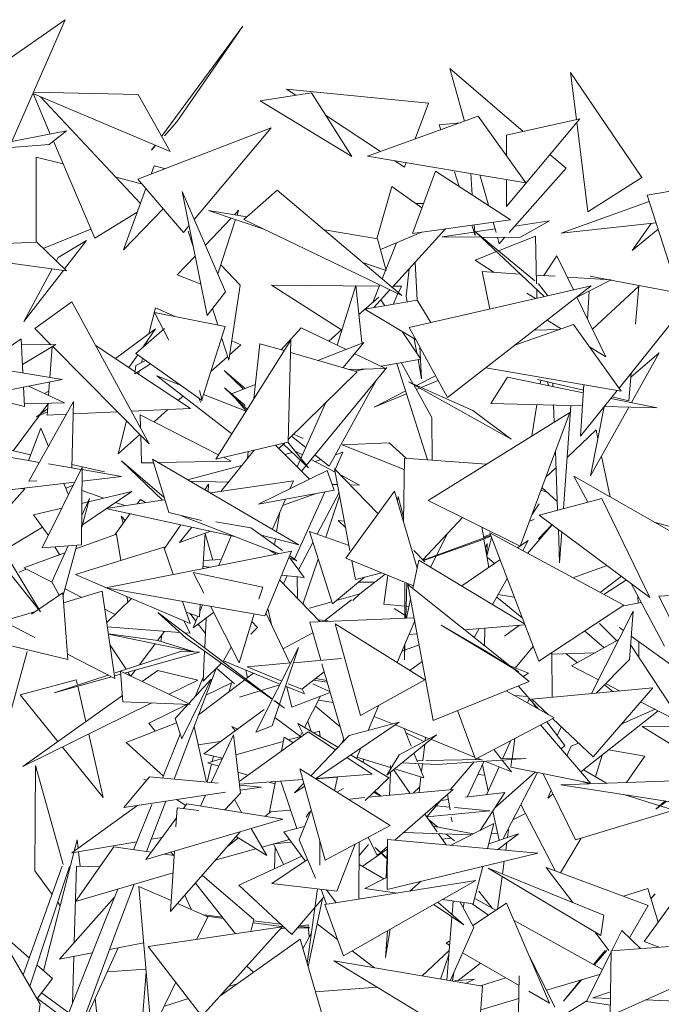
# Model space of a CAD drawing. Header units: metres. Extents: x -14.5 to 13.2, y -19 to 3.3.
# Tile 203 of 210: x 12.163 to 12.321, y 2.74 to 2.983. Entities that reach past the tile are written whole.
import ezdxf

# ---------------------------------------------------------------- set-up
doc = ezdxf.new("R2010")
doc.units = ezdxf.units.M
doc.layers.add('G-IMPT', color=7, linetype='Continuous', lineweight=5)
doc.layers.add('L-PLNT', color=7, linetype='Continuous', lineweight=5, true_color=0x005900)

# ---------------------------------------------------------------- blocks, each defined once
blk = doc.blocks.new('ÁRVORES ORNAMENTAIS - Pequeno e Médio Porte - Ipê-roxo-2870950-CORTE_CALÇADA')
at = {"layer": 'G-IMPT', "color": 253, "true_color": 0xaaaaaa}
for p, q in [((8.40149, 2.96064), (8.43341, 2.98295)), ((8.42029, 2.95292), (8.43341, 2.98295)), ((8.45722, 2.9542), (8.47722, 2.98137)), ((8.46092, 2.95777), (8.47722, 2.98137)), ((8.53189, 2.95797), (8.52823, 2.97095)), ((8.54632, 2.95543), (8.52823, 2.97095)), ((8.57557, 2.9441), (8.558, 2.96997)), ((8.55944, 2.95836), (8.558, 2.96997)), ((8.45146, 2.96454), (8.42561, 2.96509)), ((8.49416, 2.96495), (8.48148, 2.96297)), ((8.49026, 2.96434), (8.48802, 2.96583)), ((8.52302, 2.96242), (8.48802, 2.96583)), ((8.5041, 2.94922), (8.49416, 2.96495)), ((8.4593, 2.95046), (8.42546, 2.96476)), ((8.42977, 2.95477), (8.42551, 2.96474)), ((8.45197, 2.93766), (8.42733, 2.96397)), ((8.4593, 2.95046), (8.45146, 2.96454)), ((8.5041, 2.94922), (8.48148, 2.96297)), ((8.51968, 2.95357), (8.52302, 2.96242)), ((8.46092, 2.95777), (8.45788, 2.95436)), ((8.51115, 2.9505), (8.49762, 2.95946)), ((8.53524, 2.95917), (8.50799, 2.94936)), ((8.53079, 2.95757), (8.52561, 2.95701)), ((8.53524, 2.95917), (8.54694, 2.94278)), ((8.54223, 2.95452), (8.56026, 2.95855)), ((8.54224, 2.93695), (8.56026, 2.95855)), ((8.56225, 2.93562), (8.55952, 2.95767)), ((8.40802, 2.95052), (8.43376, 2.95555)), ((8.42949, 2.95219), (8.43376, 2.95555)), ((8.45132, 2.94364), (8.48423, 2.9563)), ((8.46524, 2.93371), (8.48423, 2.9563)), ((8.52561, 2.95701), (8.52599, 2.95584)), ((8.44075, 2.92909), (8.43053, 2.953)), ((8.54223, 2.94937), (8.54223, 2.95452)), ((8.40802, 2.95052), (8.42949, 2.95219)), ((8.45474, 2.95084), (8.45561, 2.95202)), ((8.45574, 2.95196), (8.45474, 2.95084)), ((8.42633, 2.9281), (8.42626, 2.94909)), ((8.42626, 2.94909), (8.43292, 2.94741)), ((8.54694, 2.94278), (8.50799, 2.94936)), ((8.51704, 2.94659), (8.51454, 2.94825)), ((8.5569, 2.94635), (8.55293, 2.94976)), ((8.45462, 2.94491), (8.45534, 2.9469)), ((8.45788, 2.9463), (8.45534, 2.9469)), ((8.51704, 2.94659), (8.51748, 2.94776)), ((8.5247, 2.94564), (8.51901, 2.93029)), ((8.5247, 2.94564), (8.54324, 2.93367)), ((8.52937, 2.94543), (8.53052, 2.94188)), ((8.54289, 2.93055), (8.5569, 2.94635)), ((8.4459, 2.94414), (8.45227, 2.94253)), ((8.46258, 2.93054), (8.45132, 2.94364)), ((8.53341, 2.94506), (8.53377, 2.93978)), ((8.53774, 2.93722), (8.53564, 2.94469)), ((8.54224, 2.93695), (8.54224, 2.94357)), ((8.57557, 2.9441), (8.56225, 2.93562)), ((8.44782, 2.92626), (8.45331, 2.94133)), ((8.46842, 2.91004), (8.46224, 2.94062)), ((8.47299, 2.91588), (8.46224, 2.94062)), ((8.47745, 2.93373), (8.48571, 2.94098)), ((8.48571, 2.94098), (8.51639, 2.91501)), ((8.51024, 2.92897), (8.51396, 2.94188)), ((8.52136, 2.93663), (8.51396, 2.94188)), ((8.58548, 2.94118), (8.57692, 2.93971)), ((8.57741, 2.93818), (8.55571, 2.93032)), ((8.57692, 2.93971), (8.58303, 2.92058)), ((8.44782, 2.92626), (8.45757, 2.93637)), ((8.48244, 2.93133), (8.46878, 2.93597)), ((8.47819, 2.93438), (8.46878, 2.93597)), ((8.4762, 2.93601), (8.47514, 2.93489)), ((8.4758, 2.93478), (8.4762, 2.93601)), ((8.52175, 2.93767), (8.51986, 2.9377)), ((8.45119, 2.93552), (8.44075, 2.92909)), ((8.47436, 2.93407), (8.46799, 2.92738)), ((8.47105, 2.92034), (8.47545, 2.9337)), ((8.47745, 2.93373), (8.51639, 2.91501)), ((8.51901, 2.93029), (8.54324, 2.93367)), ((8.54426, 2.9321), (8.5528, 2.93337)), ((8.54549, 2.9293), (8.5528, 2.93337)), ((8.42803, 2.92661), (8.43979, 2.93133)), ((8.46258, 2.93054), (8.46395, 2.93217)), ((8.46503, 2.9268), (8.46376, 2.93086)), ((8.51045, 2.92894), (8.49732, 2.93115)), ((8.5272, 2.93143), (8.51404, 2.917)), ((8.53363, 2.93233), (8.53446, 2.92975)), ((8.53428, 2.93242), (8.53446, 2.92975)), ((8.5344, 2.93064), (8.53939, 2.93138)), ((8.53963, 2.93052), (8.53891, 2.93307)), ((8.5791, 2.93289), (8.55571, 2.93032)), ((8.57787, 2.93276), (8.57315, 2.9261)), ((8.5796, 2.93132), (8.57315, 2.9261)), ((8.43871, 2.92856), (8.43174, 2.92438)), ((8.43871, 2.92856), (8.4333, 2.92154)), ((8.51252, 2.92112), (8.51045, 2.92894)), ((8.51114, 2.92632), (8.52152, 2.93064)), ((8.52635, 2.92944), (8.53419, 2.9306)), ((8.53597, 2.92937), (8.52635, 2.92944)), ((8.55153, 2.91472), (8.53466, 2.93061)), ((8.54917, 2.91861), (8.53466, 2.93061)), ((8.54549, 2.9293), (8.53616, 2.92937)), ((8.54041, 2.92775), (8.53996, 2.92934)), ((8.54937, 2.92962), (8.54024, 2.926)), ((8.54041, 2.92775), (8.54181, 2.92933)), ((8.54937, 2.92962), (8.54962, 2.91789)), ((8.42648, 2.9281), (8.41503, 2.9276)), ((8.43377, 2.92109), (8.42648, 2.9281)), ((8.51507, 2.92796), (8.51246, 2.92134)), ((8.43377, 2.92109), (8.41349, 2.92386)), ((8.43127, 2.9235), (8.43174, 2.92438)), ((8.46545, 2.92471), (8.46106, 2.92009)), ((8.53976, 2.9258), (8.53445, 2.92369)), ((8.53917, 2.92069), (8.53445, 2.92369)), ((8.55465, 2.92476), (8.55142, 2.91991)), ((8.55465, 2.92476), (8.55872, 2.91635)), ((8.42328, 2.90855), (8.43024, 2.92158)), ((8.43303, 2.92119), (8.42328, 2.90855)), ((8.47654, 2.91755), (8.47177, 2.92252)), ((8.51252, 2.92112), (8.50693, 2.92302)), ((8.51239, 2.92117), (8.51157, 2.91909)), ((8.51821, 2.92157), (8.51746, 2.9148)), ((8.51969, 2.9232), (8.52022, 2.91381)), ((8.4667, 2.91789), (8.46106, 2.92009)), ((8.53621, 2.92088), (8.53808, 2.91165)), ((8.53621, 2.92088), (8.54562, 2.92028)), ((8.54957, 2.92003), (8.55417, 2.91973)), ((8.55718, 2.91954), (8.56803, 2.91884)), ((8.55959, 2.91455), (8.56803, 2.91884)), ((8.56284, 2.91976), (8.56745, 2.91888)), ((8.56793, 2.91879), (8.5882, 2.91494)), ((8.47376, 2.89908), (8.47654, 2.91755)), ((8.51087, 2.91732), (8.48431, 2.91751)), ((8.50156, 2.90651), (8.48431, 2.91751)), ((8.50507, 2.91746), (8.50045, 2.90275)), ((8.50659, 2.90344), (8.50507, 2.91746)), ((8.51098, 2.91761), (8.50927, 2.91326)), ((8.51349, 2.91641), (8.50948, 2.912)), ((8.5163, 2.91728), (8.5143, 2.91729)), ((8.5163, 2.91728), (8.51558, 2.9157)), ((8.51822, 2.90713), (8.56305, 2.91734)), ((8.52769, 2.88985), (8.56305, 2.91734)), ((8.54965, 2.91649), (8.54969, 2.9143)), ((8.55007, 2.91787), (8.55004, 2.91789)), ((8.55239, 2.91491), (8.55007, 2.91787)), ((8.56337, 2.90673), (8.57481, 2.91725)), ((8.57399, 2.90791), (8.57481, 2.91725)), ((8.46842, 2.91004), (8.47299, 2.91588)), ((8.51076, 2.91457), (8.50585, 2.91027)), ((8.51219, 2.91246), (8.51121, 2.9139)), ((8.51547, 2.91545), (8.51428, 2.91281)), ((8.51746, 2.9148), (8.51773, 2.91339)), ((8.54934, 2.91422), (8.54725, 2.91555)), ((8.55955, 2.91462), (8.56671, 2.89984)), ((8.56262, 2.91609), (8.56221, 2.90914)), ((8.5882, 2.91494), (8.56996, 2.89215)), ((8.43512, 2.9134), (8.42593, 2.90688)), ((8.43512, 2.9134), (8.45416, 2.87844)), ((8.45574, 2.91192), (8.4541, 2.90555)), ((8.46059, 2.90983), (8.45574, 2.91192)), ((8.47103, 2.90776), (8.46977, 2.91176)), ((8.52023, 2.91381), (8.5073, 2.91164)), ((8.51992, 2.90404), (8.5073, 2.91164)), ((8.52359, 2.90836), (8.52023, 2.91381)), ((8.47288, 2.90739), (8.45544, 2.91084)), ((8.45544, 2.91084), (8.45899, 2.90396)), ((8.42593, 2.90688), (8.42991, 2.90287)), ((8.44582, 2.89943), (8.45573, 2.90675)), ((8.45788, 2.90684), (8.45082, 2.9007)), ((8.45268, 2.90232), (8.45573, 2.90675)), ((8.47288, 2.90739), (8.46711, 2.8893)), ((8.4916, 2.907), (8.48668, 2.90161)), ((8.4916, 2.907), (8.50268, 2.90168)), ((8.50165, 2.90659), (8.4984, 2.90374)), ((8.52769, 2.88985), (8.51822, 2.90713)), ((8.55876, 2.90786), (8.54427, 2.90273)), ((8.54907, 2.90647), (8.55528, 2.90663)), ((8.55224, 2.90893), (8.55568, 2.90677)), ((8.55876, 2.90786), (8.57047, 2.89143)), ((8.42258, 2.90429), (8.41276, 2.8976)), ((8.42302, 2.89591), (8.42258, 2.90429)), ((8.47376, 2.89908), (8.47201, 2.90464)), ((8.52108, 2.89933), (8.5165, 2.90609)), ((8.51944, 2.90433), (8.52011, 2.90077)), ((8.42266, 2.90281), (8.43114, 2.90288)), ((8.42291, 2.89799), (8.43114, 2.90288)), ((8.42968, 2.89481), (8.43022, 2.90233)), ((8.43036, 2.90241), (8.45416, 2.87844)), ((8.44097, 2.90265), (8.45067, 2.89621)), ((8.45361, 2.90367), (8.45343, 2.90297)), ((8.47058, 2.8747), (8.48904, 2.90399)), ((8.47677, 2.90283), (8.47395, 2.90033)), ((8.47677, 2.90283), (8.47448, 2.90382)), ((8.48145, 2.90312), (8.47997, 2.88959)), ((8.48145, 2.90312), (8.48741, 2.9014)), ((8.48843, 2.87887), (8.48904, 2.90399)), ((8.49574, 2.899), (8.50708, 2.90338)), ((8.50197, 2.89721), (8.50708, 2.90338)), ((8.52086, 2.90231), (8.5213, 2.89447)), ((8.56267, 2.90237), (8.56671, 2.89984)), ((8.40118, 2.8995), (8.43267, 2.89432)), ((8.44917, 2.89721), (8.45132, 2.90035)), ((8.46717, 2.88909), (8.45082, 2.9007)), ((8.45253, 2.89949), (8.45227, 2.89846)), ((8.47349, 2.89993), (8.46932, 2.89623)), ((8.48897, 2.90095), (8.5054, 2.89622)), ((8.50482, 2.90065), (8.51241, 2.89701)), ((8.52108, 2.89933), (8.5113, 2.89754)), ((8.57285, 2.89488), (8.57985, 2.9009)), ((8.57299, 2.8886), (8.57985, 2.9009)), ((8.45444, 2.89813), (8.45059, 2.89565)), ((8.45088, 2.89771), (8.45059, 2.89565)), ((8.45088, 2.89771), (8.45324, 2.89899)), ((8.51272, 2.89725), (8.49167, 2.8717)), ((8.51241, 2.89701), (8.50349, 2.89677)), ((8.50766, 2.89688), (8.50487, 2.89637)), ((8.52276, 2.87449), (8.51521, 2.89826)), ((8.51924, 2.89315), (8.51629, 2.89846)), ((8.52041, 2.89921), (8.5213, 2.89447)), ((8.57047, 2.89143), (8.53716, 2.8972)), ((8.45106, 2.89596), (8.46436, 2.88712)), ((8.45174, 2.89639), (8.45154, 2.89564)), ((8.46186, 2.89286), (8.45599, 2.89517)), ((8.4745, 2.88092), (8.45599, 2.89517)), ((8.47265, 2.89652), (8.47741, 2.89193)), ((8.47265, 2.89652), (8.47779, 2.89207)), ((8.5054, 2.89622), (8.48844, 2.87951)), ((8.52001, 2.89282), (8.52474, 2.89523)), ((8.53833, 2.88837), (8.54242, 2.89488)), ((8.54242, 2.89488), (8.56113, 2.89104)), ((8.57233, 2.88902), (8.57293, 2.89587)), ((8.40722, 2.8893), (8.43267, 2.89432)), ((8.42345, 2.88764), (8.4232, 2.89245)), ((8.42441, 2.89269), (8.43328, 2.88854)), ((8.42935, 2.89037), (8.4296, 2.89371)), ((8.47827, 2.8869), (8.47268, 2.89222)), ((8.4778, 2.88789), (8.47268, 2.89222)), ((8.47442, 2.89077), (8.48035, 2.89306)), ((8.4985, 2.87295), (8.51021, 2.89421)), ((8.53394, 2.88665), (8.51806, 2.89368)), ((8.51806, 2.89368), (8.54338, 2.87963)), ((8.52383, 2.88492), (8.51935, 2.89296)), ((8.51999, 2.8918), (8.52082, 2.89214)), ((8.52119, 2.89229), (8.5254, 2.89403)), ((8.54984, 2.8943), (8.56116, 2.89164)), ((8.55053, 2.89321), (8.55067, 2.89411)), ((8.55257, 2.89279), (8.55236, 2.89371)), ((8.55361, 2.89341), (8.55365, 2.89257)), ((8.56125, 2.89303), (8.56048, 2.88031)), ((8.42345, 2.88764), (8.41263, 2.89036)), ((8.42836, 2.89084), (8.42943, 2.89138)), ((8.46248, 2.89017), (8.46132, 2.88914)), ((8.46637, 2.88965), (8.4669, 2.88863)), ((8.46651, 2.89155), (8.46717, 2.88909)), ((8.47802, 2.8865), (8.46754, 2.89063)), ((8.47806, 2.88657), (8.47546, 2.88957)), ((8.50959, 2.8875), (8.51737, 2.89147)), ((8.50959, 2.8875), (8.51758, 2.8908)), ((8.56951, 2.89159), (8.56048, 2.88031)), ((8.56795, 2.88963), (8.57935, 2.88729)), ((8.56823, 2.88999), (8.57233, 2.88902)), ((8.42341, 2.88833), (8.43328, 2.88854)), ((8.43547, 2.88886), (8.42452, 2.86924)), ((8.42729, 2.88576), (8.42921, 2.88833)), ((8.429, 2.88551), (8.42921, 2.88845)), ((8.43547, 2.88886), (8.43505, 2.87252)), ((8.49772, 2.88865), (8.49154, 2.87485)), ((8.53833, 2.88837), (8.56093, 2.88778)), ((8.54846, 2.88039), (8.5497, 2.88807)), ((8.55385, 2.88721), (8.55368, 2.88797)), ((8.55382, 2.88796), (8.55398, 2.88381)), ((8.55805, 2.88785), (8.55625, 2.86247)), ((8.56294, 2.87058), (8.56628, 2.88755)), ((8.56294, 2.87058), (8.57236, 2.88748)), ((8.56635, 2.88763), (8.57935, 2.88729)), ((8.42059, 2.87673), (8.42699, 2.88535)), ((8.42634, 2.88506), (8.42912, 2.8871)), ((8.42634, 2.88506), (8.42906, 2.88629)), ((8.429, 2.88551), (8.43373, 2.88573)), ((8.43539, 2.8858), (8.44635, 2.8863)), ((8.44979, 2.88646), (8.46436, 2.88712)), ((8.45195, 2.88557), (8.47125, 2.87577)), ((8.45195, 2.88557), (8.45203, 2.88235)), ((8.45876, 2.88687), (8.45535, 2.88385)), ((8.5229, 2.8645), (8.55779, 2.88618)), ((8.52387, 2.87441), (8.52383, 2.88492)), ((8.53394, 2.88665), (8.54338, 2.87963)), ((8.54561, 2.85322), (8.55779, 2.88618)), ((8.42741, 2.88233), (8.42441, 2.87434)), ((8.4293, 2.8778), (8.42741, 2.88233)), ((8.44856, 2.88408), (8.44647, 2.87598)), ((8.45186, 2.88075), (8.44647, 2.87598)), ((8.45207, 2.88055), (8.45223, 2.87373)), ((8.48926, 2.88032), (8.49274, 2.87754)), ((8.48974, 2.8808), (8.4921, 2.87972)), ((8.55715, 2.87511), (8.56429, 2.88185)), ((8.56429, 2.88185), (8.56474, 2.87971)), ((8.40771, 2.87972), (8.42493, 2.87572)), ((8.47058, 2.8747), (8.48843, 2.87887)), ((8.49363, 2.86975), (8.48527, 2.87813)), ((8.48758, 2.87867), (8.48614, 2.87725)), ((8.49339, 2.87253), (8.48726, 2.87835)), ((8.49339, 2.87253), (8.48834, 2.87885)), ((8.50167, 2.87818), (8.51333, 2.8787)), ((8.51703, 2.87215), (8.50167, 2.87818)), ((8.51754, 2.87486), (8.51333, 2.8787)), ((8.40829, 2.8771), (8.42711, 2.87388)), ((8.48001, 2.8769), (8.47177, 2.8667)), ((8.47249, 2.87515), (8.47438, 2.87418)), ((8.47854, 2.87656), (8.47835, 2.87485)), ((8.4894, 2.87633), (8.48755, 2.87584)), ((8.49193, 2.87572), (8.49033, 2.87657)), ((8.495, 2.87574), (8.4985, 2.87295)), ((8.50187, 2.87637), (8.49995, 2.87212)), ((8.50187, 2.87637), (8.50005, 2.87575)), ((8.55425, 2.87662), (8.55481, 2.86209)), ((8.56564, 2.87542), (8.56775, 2.86534)), ((8.43764, 2.87265), (8.4278, 2.85285)), ((8.42937, 2.87349), (8.43738, 2.87212)), ((8.43507, 2.87337), (8.44311, 2.87151)), ((8.43764, 2.87265), (8.43748, 2.85355)), ((8.44732, 2.87427), (8.45742, 2.86459)), ((8.44732, 2.87427), (8.45786, 2.86518)), ((8.45521, 2.87379), (8.45223, 2.87373)), ((8.45495, 2.87464), (8.45899, 2.86153)), ((8.45495, 2.87464), (8.49107, 2.85359)), ((8.47438, 2.87418), (8.45637, 2.87381)), ((8.47691, 2.87307), (8.46361, 2.8696)), ((8.49136, 2.87446), (8.49061, 2.87278)), ((8.49997, 2.87146), (8.49406, 2.8746)), ((8.4965, 2.87455), (8.49507, 2.87406)), ((8.51707, 2.8749), (8.51682, 2.85929)), ((8.53732, 2.87346), (8.51707, 2.8749)), ((8.43761, 2.86924), (8.44735, 2.87041)), ((8.43764, 2.87208), (8.44735, 2.87041)), ((8.48106, 2.86356), (8.49801, 2.87184)), ((8.49801, 2.87184), (8.49973, 2.86699)), ((8.50364, 2.85219), (8.49981, 2.87227)), ((8.49981, 2.87227), (8.51059, 2.8612)), ((8.50598, 2.86827), (8.50128, 2.87077)), ((8.55185, 2.87011), (8.55441, 2.87252)), ((8.594, 2.85036), (8.55881, 2.87044)), ((8.56222, 2.86406), (8.55881, 2.87044)), ((8.40951, 2.86587), (8.43584, 2.86903)), ((8.42643, 2.86935), (8.42452, 2.86924)), ((8.43428, 2.86589), (8.4331, 2.8687)), ((8.43361, 2.8675), (8.43548, 2.86829)), ((8.47364, 2.86901), (8.46424, 2.86923)), ((8.46879, 2.86848), (8.46785, 2.86712)), ((8.46866, 2.86665), (8.46879, 2.86848)), ((8.4897, 2.86935), (8.46922, 2.86633)), ((8.4897, 2.86935), (8.48884, 2.86736)), ((8.50055, 2.86839), (8.49922, 2.86842)), ((8.50598, 2.86827), (8.50366, 2.86832)), ((8.42351, 2.86734), (8.41488, 2.85769)), ((8.42261, 2.86744), (8.42351, 2.86734)), ((8.44289, 2.86505), (8.43759, 2.8669)), ((8.44983, 2.86672), (8.43768, 2.8585)), ((8.44983, 2.86672), (8.43921, 2.86417)), ((8.48106, 2.86356), (8.49973, 2.86699)), ((8.4953, 2.86618), (8.48704, 2.86322)), ((8.49745, 2.86657), (8.48999, 2.85006)), ((8.49555, 2.85616), (8.50093, 2.86643)), ((8.49765, 2.85541), (8.50109, 2.86556)), ((8.51463, 2.86675), (8.50262, 2.85025)), ((8.52018, 2.84779), (8.51463, 2.86675)), ((8.51533, 2.86436), (8.51548, 2.86549)), ((8.51683, 2.86035), (8.51548, 2.86549)), ((8.55071, 2.86702), (8.55211, 2.86662)), ((8.55095, 2.86769), (8.55472, 2.86422)), ((8.43943, 2.86497), (8.43751, 2.85788)), ((8.43943, 2.86497), (8.43754, 2.86079)), ((8.43905, 2.86413), (8.43757, 2.86377)), ((8.45788, 2.86466), (8.44349, 2.86254)), ((8.44812, 2.86322), (8.44584, 2.86402)), ((8.45197, 2.86474), (8.4512, 2.86367)), ((8.45197, 2.86474), (8.45321, 2.86397)), ((8.48771, 2.86478), (8.48451, 2.85742)), ((8.54561, 2.85322), (8.5229, 2.8645)), ((8.54848, 2.86098), (8.55026, 2.86369)), ((8.55028, 2.86088), (8.56573, 2.865)), ((8.56573, 2.865), (8.57751, 2.84061)), ((8.43264, 2.86259), (8.42565, 2.86091)), ((8.42931, 2.85588), (8.42565, 2.86091)), ((8.47516, 2.85562), (8.44349, 2.86254)), ((8.44944, 2.86124), (8.44565, 2.856)), ((8.44776, 2.85892), (8.44723, 2.86065)), ((8.44824, 2.85958), (8.44723, 2.86065)), ((8.45899, 2.86153), (8.46705, 2.85954)), ((8.46305, 2.86053), (8.46208, 2.8607)), ((8.46208, 2.8607), (8.48605, 2.8514)), ((8.48634, 2.86163), (8.48556, 2.85681)), ((8.55028, 2.86088), (8.57751, 2.84061)), ((8.4137, 2.85965), (8.42734, 2.83702)), ((8.46192, 2.85851), (8.45788, 2.85266)), ((8.47917, 2.85772), (8.47054, 2.85922)), ((8.50227, 2.8594), (8.50073, 2.85954)), ((8.50259, 2.85772), (8.50073, 2.85954)), ((8.53133, 2.86031), (8.52163, 2.84986)), ((8.55346, 2.85851), (8.5474, 2.85145)), ((8.54788, 2.85938), (8.54904, 2.85983)), ((8.54904, 2.85983), (8.5479, 2.85941)), ((8.55006, 2.85507), (8.55343, 2.85853)), ((8.57859, 2.85915), (8.58907, 2.85619)), ((8.42784, 2.85789), (8.41833, 2.85219)), ((8.44611, 2.85616), (8.43607, 2.85254)), ((8.44718, 2.8497), (8.44611, 2.85616)), ((8.46466, 2.85791), (8.46162, 2.85414)), ((8.46932, 2.8569), (8.46162, 2.85414)), ((8.46736, 2.84768), (8.46796, 2.85641)), ((8.46796, 2.85637), (8.46985, 2.84979)), ((8.47433, 2.8558), (8.47131, 2.84846)), ((8.47917, 2.85772), (8.48697, 2.85219)), ((8.48172, 2.85591), (8.49107, 2.85359)), ((8.49362, 2.85685), (8.50342, 2.85336)), ((8.49362, 2.85685), (8.4993, 2.83903)), ((8.53831, 2.85589), (8.52169, 2.8498)), ((8.52778, 2.85648), (8.52497, 2.851)), ((8.5353, 2.85446), (8.53839, 2.85567)), ((8.53613, 2.85792), (8.5366, 2.85526)), ((8.53822, 2.85611), (8.53655, 2.85554)), ((8.5711, 2.83868), (8.53808, 2.85647)), ((8.55018, 2.82489), (8.53808, 2.85647)), ((8.55499, 2.85738), (8.5553, 2.84909)), ((8.55584, 2.85674), (8.5553, 2.84909)), ((8.43748, 2.85355), (8.4278, 2.85285)), ((8.43415, 2.85331), (8.43014, 2.84446)), ((8.43632, 2.85347), (8.4329, 2.84083)), ((8.48527, 2.85503), (8.48503, 2.85356)), ((8.49096, 2.84738), (8.49449, 2.85413)), ((8.5353, 2.85446), (8.52177, 2.84972)), ((8.53664, 2.85499), (8.53787, 2.84798)), ((8.53702, 2.85285), (8.53742, 2.85391)), ((8.53742, 2.85391), (8.53735, 2.85098)), ((8.53738, 2.85077), (8.53851, 2.85536)), ((8.5449, 2.85279), (8.54758, 2.85463)), ((8.54623, 2.85219), (8.54758, 2.85463)), ((8.43336, 2.85157), (8.42321, 2.84791)), ((8.43203, 2.85115), (8.43092, 2.85308)), ((8.43217, 2.85121), (8.43125, 2.85081)), ((8.45775, 2.85297), (8.43595, 2.84622)), ((8.48923, 2.85203), (8.44346, 2.84292)), ((8.45775, 2.85297), (8.46008, 2.84623)), ((8.48923, 2.85203), (8.48261, 2.83606)), ((8.4839, 2.85219), (8.48547, 2.85128)), ((8.48877, 2.85092), (8.49057, 2.84964)), ((8.51936, 2.85219), (8.52211, 2.84937)), ((8.52487, 2.8508), (8.52347, 2.84807)), ((8.4719, 2.8499), (8.46749, 2.84966)), ((8.48856, 2.85042), (8.49057, 2.84964)), ((8.49231, 2.84551), (8.48884, 2.85031)), ((8.49205, 2.83896), (8.49581, 2.85)), ((8.51926, 2.84348), (8.50262, 2.85025)), ((8.50501, 2.845), (8.50413, 2.84964)), ((8.51912, 2.8428), (8.52061, 2.84979)), ((8.54666, 2.83406), (8.52061, 2.84979)), ((8.53118, 2.84341), (8.54061, 2.84986)), ((8.53924, 2.84892), (8.53743, 2.8505)), ((8.55853, 2.84545), (8.567, 2.84843)), ((8.41872, 2.84789), (8.42734, 2.83702)), ((8.42384, 2.84759), (8.42214, 2.84684)), ((8.4302, 2.84434), (8.42321, 2.84791)), ((8.44361, 2.84295), (8.43595, 2.84622)), ((8.48214, 2.84316), (8.46501, 2.84672)), ((8.46501, 2.84672), (8.46759, 2.84163)), ((8.46917, 2.84804), (8.46739, 2.84823)), ((8.49231, 2.84551), (8.48678, 2.84611)), ((8.48814, 2.84596), (8.48722, 2.84393)), ((8.50501, 2.845), (8.51147, 2.84665)), ((8.51233, 2.8463), (8.50603, 2.84149)), ((8.51202, 2.83894), (8.51294, 2.84605)), ((8.43014, 2.84446), (8.43194, 2.84114)), ((8.49629, 2.8346), (8.48627, 2.8449)), ((8.49062, 2.84569), (8.49067, 2.84038)), ((8.50725, 2.84558), (8.4993, 2.83903)), ((8.50976, 2.84434), (8.50578, 2.84437)), ((8.51718, 2.84411), (8.51712, 2.83543)), ((8.51764, 2.84414), (8.51737, 2.83544)), ((8.52417, 2.81029), (8.5179, 2.84377)), ((8.54346, 2.82339), (8.5179, 2.84377)), ((8.53879, 2.83882), (8.54237, 2.84527)), ((8.56534, 2.84178), (8.57053, 2.84581)), ((8.57175, 2.8449), (8.56622, 2.84131)), ((8.58118, 2.82857), (8.57292, 2.84403)), ((8.43283, 2.84175), (8.42513, 2.8365)), ((8.43408, 2.82531), (8.43283, 2.84175)), ((8.44257, 2.8421), (8.43302, 2.83924)), ((8.43754, 2.84059), (8.43341, 2.8427)), ((8.44567, 2.82061), (8.44257, 2.8421)), ((8.48261, 2.83606), (8.44346, 2.84292)), ((8.46425, 2.83413), (8.44382, 2.84286)), ((8.48214, 2.84316), (8.4812, 2.84015)), ((8.50032, 2.83987), (8.50603, 2.84149)), ((8.50438, 2.83986), (8.50603, 2.84149)), ((8.54414, 2.84065), (8.54019, 2.84134)), ((8.59002, 2.84145), (8.57978, 2.84091)), ((8.44368, 2.83441), (8.4498, 2.8403)), ((8.44888, 2.83942), (8.44865, 2.84079)), ((8.46236, 2.83961), (8.46425, 2.83413)), ((8.46654, 2.8358), (8.46675, 2.83884)), ((8.4673, 2.83874), (8.46663, 2.83712)), ((8.49363, 2.83796), (8.49914, 2.83953)), ((8.50405, 2.83998), (8.49745, 2.83494)), ((8.51714, 2.83845), (8.51202, 2.83894)), ((8.51755, 2.83545), (8.51857, 2.84022)), ((8.53982, 2.84067), (8.54609, 2.83557)), ((8.5711, 2.83868), (8.55018, 2.82489)), ((8.5754, 2.83937), (8.57069, 2.83841)), ((8.57464, 2.83922), (8.57461, 2.84086)), ((8.58752, 2.82542), (8.57978, 2.84091)), ((8.4261, 2.83716), (8.41812, 2.83477)), ((8.44575, 2.8364), (8.44321, 2.8377)), ((8.45625, 2.83687), (8.48455, 2.81555)), ((8.45625, 2.83687), (8.46319, 2.83062)), ((8.46654, 2.8358), (8.46327, 2.83699)), ((8.46424, 2.83664), (8.46566, 2.83478)), ((8.46497, 2.8331), (8.47002, 2.83684)), ((8.46923, 2.83841), (8.4763, 2.82445)), ((8.48006, 2.83651), (8.4763, 2.82445)), ((8.4829, 2.83677), (8.48879, 2.82442)), ((8.48441, 2.83361), (8.48337, 2.83788)), ((8.51456, 2.83784), (8.51713, 2.83623)), ((8.51817, 2.83835), (8.51746, 2.83842)), ((8.5632, 2.81693), (8.57343, 2.83719)), ((8.57343, 2.83719), (8.57256, 2.82527)), ((8.42593, 2.83076), (8.41812, 2.83477)), ((8.46425, 2.83179), (8.46269, 2.8348)), ((8.46615, 2.83595), (8.46497, 2.8331)), ((8.46623, 2.83403), (8.46799, 2.83173)), ((8.46784, 2.82814), (8.46815, 2.83545)), ((8.48085, 2.83316), (8.47948, 2.83463)), ((8.49372, 2.8345), (8.51945, 2.83553)), ((8.49372, 2.8345), (8.49645, 2.8251)), ((8.4958, 2.8351), (8.49827, 2.83486)), ((8.50623, 2.81152), (8.49998, 2.83409)), ((8.49998, 2.83409), (8.52212, 2.82025)), ((8.51958, 2.8348), (8.51523, 2.82455)), ((8.54523, 2.82229), (8.52614, 2.83377)), ((8.52614, 2.83377), (8.53713, 2.82735)), ((8.53188, 2.83262), (8.54674, 2.83385)), ((8.56937, 2.82993), (8.56511, 2.83413)), ((8.46167, 2.83199), (8.44383, 2.83334)), ((8.44408, 2.83162), (8.45626, 2.82998)), ((8.44409, 2.83157), (8.46526, 2.82717)), ((8.45623, 2.82998), (8.45788, 2.83219)), ((8.45705, 2.82973), (8.4573, 2.83141)), ((8.46425, 2.83179), (8.46285, 2.8319)), ((8.48085, 2.83316), (8.4792, 2.83153)), ((8.4871, 2.82796), (8.4945, 2.83184)), ((8.51818, 2.83149), (8.52017, 2.83165)), ((8.53428, 2.83071), (8.53551, 2.83292)), ((8.53691, 2.83304), (8.53681, 2.8287)), ((8.5454, 2.83374), (8.54172, 2.83106)), ((8.56629, 2.8282), (8.56147, 2.83233)), ((8.57105, 2.83247), (8.57005, 2.83319)), ((8.45176, 2.824), (8.45563, 2.82917)), ((8.45626, 2.82998), (8.46526, 2.82717)), ((8.4845, 2.81546), (8.46319, 2.83062)), ((8.52069, 2.82891), (8.51643, 2.82736)), ((8.51717, 2.82912), (8.51705, 2.82524)), ((8.55825, 2.8237), (8.56992, 2.83024)), ((8.589, 2.8195), (8.57298, 2.83107)), ((8.57487, 2.82571), (8.5748, 2.82976)), ((8.42, 2.8122), (8.4241, 2.8273)), ((8.43408, 2.82531), (8.42049, 2.82862)), ((8.44567, 2.82061), (8.43398, 2.82662)), ((8.44844, 2.82291), (8.44449, 2.82881)), ((8.46207, 2.82738), (8.44548, 2.82194)), ((8.44805, 2.82195), (8.46654, 2.82712)), ((8.46207, 2.82738), (8.46654, 2.82712)), ((8.46748, 2.81993), (8.4678, 2.82734)), ((8.47432, 2.82837), (8.47246, 2.82498)), ((8.49096, 2.82822), (8.48042, 2.8074)), ((8.49096, 2.82822), (8.48444, 2.80894)), ((8.51708, 2.8289), (8.51705, 2.82524)), ((8.54523, 2.82229), (8.53713, 2.82735)), ((8.54435, 2.8232), (8.54878, 2.82852)), ((8.55351, 2.81602), (8.55341, 2.82702)), ((8.56411, 2.82698), (8.55342, 2.8266)), ((8.55695, 2.82672), (8.55968, 2.8245)), ((8.58563, 2.80954), (8.57282, 2.82879)), ((8.47197, 2.82437), (8.46748, 2.81993)), ((8.47246, 2.82498), (8.48622, 2.81934)), ((8.48905, 2.82445), (8.47831, 2.82349)), ((8.50151, 2.82556), (8.48971, 2.8245)), ((8.49671, 2.82423), (8.5022, 2.80531)), ((8.51841, 2.82257), (8.52146, 2.82477)), ((8.56428, 2.81703), (8.57256, 2.82527)), ((8.44558, 2.82126), (8.44716, 2.8217)), ((8.44765, 2.81488), (8.44711, 2.82239)), ((8.44711, 2.82239), (8.4643, 2.81424)), ((8.44957, 2.82122), (8.44892, 2.82219)), ((8.44966, 2.82119), (8.4508, 2.82272)), ((8.45625, 2.82262), (8.45241, 2.81988)), ((8.45625, 2.82262), (8.46615, 2.82022)), ((8.46031, 2.79582), (8.47069, 2.8231)), ((8.47076, 2.82317), (8.47515, 2.81934)), ((8.47984, 2.82195), (8.47795, 2.82051)), ((8.47796, 2.82272), (8.47836, 2.82082)), ((8.47831, 2.82349), (8.4868, 2.82)), ((8.49728, 2.82225), (8.49177, 2.81795)), ((8.5476, 2.82194), (8.54308, 2.8237)), ((8.54782, 2.81991), (8.54367, 2.82323)), ((8.54634, 2.8211), (8.5476, 2.82194)), ((8.55825, 2.8237), (8.56489, 2.82027)), ((8.42232, 2.81658), (8.43617, 2.82029)), ((8.44402, 2.82146), (8.43073, 2.8171)), ((8.43073, 2.8171), (8.44483, 2.82105)), ((8.43647, 2.81898), (8.43617, 2.82029)), ((8.46615, 2.82022), (8.45907, 2.81672)), ((8.46222, 2.80576), (8.4694, 2.82045)), ((8.46388, 2.81444), (8.4694, 2.82045)), ((8.4656, 2.81631), (8.46754, 2.82111)), ((8.47768, 2.82031), (8.46634, 2.81167)), ((8.46819, 2.81652), (8.47441, 2.81958)), ((8.47388, 2.81741), (8.47441, 2.81958)), ((8.4884, 2.81934), (8.49177, 2.81795)), ((8.49452, 2.81934), (8.49872, 2.8173)), ((8.49464, 2.8202), (8.49802, 2.8197)), ((8.4979, 2.82012), (8.49519, 2.82062)), ((8.50623, 2.81152), (8.52212, 2.82025)), ((8.52417, 2.81029), (8.54782, 2.81991)), ((8.56663, 2.81937), (8.57009, 2.81758)), ((8.43853, 2.80999), (8.43653, 2.81872)), ((8.47642, 2.81599), (8.48152, 2.81757)), ((8.48176, 2.81765), (8.48633, 2.81906)), ((8.48775, 2.81871), (8.49242, 2.8168)), ((8.48931, 2.81354), (8.48809, 2.81857)), ((8.49876, 2.81714), (8.48931, 2.81354)), ((8.49184, 2.81801), (8.49242, 2.8168)), ((8.55393, 2.8109), (8.54217, 2.81761)), ((8.54512, 2.81881), (8.55008, 2.8131)), ((8.54848, 2.81555), (8.57826, 2.81835)), ((8.56355, 2.8013), (8.57826, 2.81835)), ((8.56634, 2.81908), (8.56839, 2.81742)), ((8.42232, 2.81658), (8.43164, 2.80508)), ((8.44754, 2.81641), (8.42299, 2.79891)), ((8.45479, 2.81461), (8.42299, 2.79891)), ((8.44765, 2.81488), (8.4643, 2.81424)), ((8.48753, 2.8133), (8.48487, 2.81519)), ((8.48508, 2.81515), (8.48753, 2.8133)), ((8.49245, 2.80855), (8.49636, 2.81623)), ((8.49948, 2.81467), (8.49587, 2.81528)), ((8.54425, 2.81642), (8.54741, 2.81618)), ((8.54789, 2.81566), (8.54742, 2.81461)), ((8.54789, 2.81566), (8.54961, 2.81336)), ((8.54848, 2.81555), (8.5526, 2.81166)), ((8.57528, 2.8149), (8.58563, 2.80954)), ((8.45406, 2.80957), (8.46361, 2.81427)), ((8.46052, 2.81078), (8.46372, 2.81426)), ((8.48245, 2.81298), (8.46759, 2.80208)), ((8.4951, 2.81376), (8.50122, 2.80868)), ((8.51076, 2.81401), (8.50815, 2.80784)), ((8.53011, 2.8127), (8.53454, 2.80077)), ((8.56053, 2.79758), (8.57962, 2.81265)), ((8.57049, 2.80934), (8.57889, 2.81303)), ((8.44847, 2.80483), (8.46088, 2.80972)), ((8.45406, 2.80957), (8.45563, 2.80765)), ((8.46222, 2.80576), (8.46052, 2.81078)), ((8.48514, 2.811), (8.49145, 2.80633)), ((8.50064, 2.80366), (8.49076, 2.80956)), ((8.49076, 2.80956), (8.4922, 2.80671)), ((8.49321, 2.81004), (8.49405, 2.80759)), ((8.51575, 2.80986), (8.49515, 2.79591)), ((8.5034, 2.80658), (8.51575, 2.80986)), ((8.5096, 2.81127), (8.51415, 2.80943)), ((8.55393, 2.8109), (8.53454, 2.80077)), ((8.55216, 2.80997), (8.55657, 2.80411)), ((8.55359, 2.81072), (8.56355, 2.8013)), ((8.46526, 2.80882), (8.46828, 2.79509)), ((8.47589, 2.80817), (8.47448, 2.80875)), ((8.47448, 2.80875), (8.47537, 2.80779)), ((8.49331, 2.80751), (8.47631, 2.79526)), ((8.48042, 2.8074), (8.48444, 2.80894)), ((8.49136, 2.80639), (8.49186, 2.80738)), ((8.50004, 2.80304), (8.49331, 2.80751)), ((8.49466, 2.80723), (8.49611, 2.80764)), ((8.49626, 2.80628), (8.49611, 2.80764)), ((8.51476, 2.80919), (8.52316, 2.80579)), ((8.51697, 2.80829), (8.51871, 2.80397)), ((8.52187, 2.80509), (8.5174, 2.80722)), ((8.55063, 2.80917), (8.56289, 2.79481)), ((8.55575, 2.80868), (8.55468, 2.80663)), ((8.58257, 2.8089), (8.57567, 2.8088)), ((8.59111, 2.79924), (8.57567, 2.8088)), ((8.44283, 2.79127), (8.43923, 2.80693)), ((8.44847, 2.80483), (8.45764, 2.79659)), ((8.45744, 2.79608), (8.46182, 2.80694)), ((8.47167, 2.80507), (8.46625, 2.80431)), ((8.47491, 2.80673), (8.46946, 2.79499)), ((8.47491, 2.80673), (8.47665, 2.79239)), ((8.47551, 2.80183), (8.48718, 2.80512)), ((8.48673, 2.80276), (8.48738, 2.80618)), ((8.48959, 2.80483), (8.48738, 2.80618)), ((8.4885, 2.8055), (8.49182, 2.80643)), ((8.5034, 2.80658), (8.49399, 2.79664)), ((8.50154, 2.80461), (8.5021, 2.80566)), ((8.52493, 2.80675), (8.51268, 2.79679)), ((8.52493, 2.80675), (8.51572, 2.80177)), ((8.52219, 2.80527), (8.52229, 2.80614)), ((8.52355, 2.80563), (8.53436, 2.80126)), ((8.54328, 2.80533), (8.54126, 2.80081)), ((8.54357, 2.80086), (8.54424, 2.80584)), ((8.55819, 2.80395), (8.55994, 2.80472)), ((8.43274, 2.80372), (8.44283, 2.79127)), ((8.50628, 2.80345), (8.50521, 2.80093)), ((8.5194, 2.80225), (8.52027, 2.80009)), ((8.5216, 2.80034), (8.52209, 2.80444)), ((8.53907, 2.80313), (8.54098, 2.80072)), ((8.55565, 2.80329), (8.55657, 2.80411)), ((8.55711, 2.80158), (8.55819, 2.80395)), ((8.56739, 2.803), (8.57629, 2.80145)), ((8.46759, 2.80208), (8.47224, 2.80097)), ((8.46857, 2.79987), (8.4722, 2.8009)), ((8.47133, 2.79901), (8.46857, 2.79987)), ((8.46969, 2.80019), (8.47001, 2.8015)), ((8.50912, 2.79701), (8.50289, 2.80115)), ((8.51319, 2.79616), (8.5038, 2.80177)), ((8.50534, 2.80123), (8.51364, 2.79868)), ((8.50685, 2.79995), (8.507, 2.80072)), ((8.51572, 2.80177), (8.51268, 2.79679)), ((8.52514, 2.79945), (8.51641, 2.79982)), ((8.52161, 2.80038), (8.52016, 2.80035)), ((8.53576, 2.80069), (8.52233, 2.8004)), ((8.52514, 2.79945), (8.54709, 2.80094)), ((8.53427, 2.80007), (8.52834, 2.7932)), ((8.53673, 2.80023), (8.53249, 2.79138)), ((8.53499, 2.801), (8.53628, 2.80048)), ((8.53686, 2.80024), (8.54345, 2.79758)), ((8.54709, 2.80094), (8.54091, 2.8008)), ((8.54112, 2.80053), (8.54345, 2.79758)), ((8.54328, 2.79876), (8.54355, 2.8007)), ((8.56577, 2.80172), (8.56412, 2.79642)), ((8.57182, 2.79502), (8.57629, 2.80145)), ((8.42598, 2.77326), (8.42614, 2.79916)), ((8.43296, 2.77481), (8.42614, 2.79916)), ((8.46844, 2.79508), (8.46954, 2.79957)), ((8.47842, 2.79678), (8.47603, 2.79753)), ((8.49749, 2.77585), (8.49131, 2.79832)), ((8.49131, 2.79832), (8.51351, 2.78442)), ((8.51336, 2.79182), (8.51359, 2.79753)), ((8.51363, 2.79833), (8.51366, 2.79917)), ((8.51849, 2.79229), (8.51437, 2.79816)), ((8.51463, 2.79837), (8.52185, 2.79615)), ((8.52045, 2.79965), (8.52185, 2.79615)), ((8.52127, 2.79758), (8.52151, 2.7996)), ((8.53631, 2.79937), (8.53773, 2.79292)), ((8.54037, 2.79883), (8.53731, 2.79198)), ((8.53927, 2.78863), (8.54925, 2.79756)), ((8.54986, 2.79744), (8.54128, 2.78106)), ((8.54328, 2.79876), (8.56289, 2.79481)), ((8.56687, 2.79485), (8.56118, 2.79809)), ((8.45423, 2.79638), (8.44786, 2.78886)), ((8.45357, 2.7956), (8.45281, 2.79574)), ((8.45423, 2.79638), (8.47111, 2.79483)), ((8.49202, 2.79573), (8.47639, 2.79456)), ((8.48517, 2.79466), (8.48374, 2.79511)), ((8.48384, 2.78777), (8.48528, 2.79523)), ((8.49203, 2.79569), (8.48662, 2.79528)), ((8.49052, 2.78363), (8.48662, 2.79528)), ((8.50052, 2.79633), (8.49517, 2.79593)), ((8.50912, 2.79701), (8.49525, 2.79598)), ((8.50052, 2.79633), (8.49986, 2.79297)), ((8.51319, 2.79616), (8.5074, 2.79054)), ((8.52067, 2.7925), (8.52113, 2.79637)), ((8.53516, 2.79697), (8.53688, 2.79678)), ((8.55129, 2.79715), (8.55919, 2.78087)), ((8.587, 2.79556), (8.55564, 2.79444)), ((8.561, 2.79519), (8.5626, 2.79469)), ((8.47293, 2.79257), (8.44786, 2.78886)), ((8.47642, 2.79435), (8.48172, 2.79387)), ((8.48172, 2.79387), (8.47657, 2.7931)), ((8.49227, 2.79483), (8.48998, 2.79241)), ((8.49247, 2.79409), (8.48998, 2.79241)), ((8.50204, 2.79354), (8.50039, 2.79263)), ((8.52909, 2.79327), (8.50824, 2.79135)), ((8.51114, 2.79162), (8.50953, 2.7926)), ((8.50974, 2.79281), (8.51132, 2.79163)), ((8.51471, 2.78079), (8.52909, 2.79327)), ((8.52084, 2.7939), (8.51924, 2.79236)), ((8.53211, 2.79134), (8.54184, 2.79254)), ((8.5357, 2.78319), (8.54184, 2.79254)), ((8.55238, 2.79114), (8.55326, 2.79309)), ((8.59168, 2.78883), (8.55564, 2.79444)), ((8.45352, 2.77796), (8.45825, 2.7904)), ((8.46316, 2.78935), (8.46084, 2.79078)), ((8.468, 2.79184), (8.46676, 2.78917)), ((8.47275, 2.78822), (8.47665, 2.79239)), ((8.47514, 2.79077), (8.47702, 2.78755)), ((8.50726, 2.79126), (8.50357, 2.79092)), ((8.52631, 2.79086), (8.52255, 2.78652)), ((8.52607, 2.79059), (8.52787, 2.79081)), ((8.52766, 2.79203), (8.5283, 2.78825)), ((8.55238, 2.79114), (8.5537, 2.79219)), ((8.57111, 2.79204), (8.57997, 2.78927)), ((8.58129, 2.79045), (8.57898, 2.78838)), ((8.5817, 2.79039), (8.57898, 2.78838)), ((8.45132, 2.78938), (8.4351, 2.77763)), ((8.45031, 2.77842), (8.4548, 2.78954)), ((8.46106, 2.78876), (8.46075, 2.78405)), ((8.46106, 2.78876), (8.46641, 2.7881)), ((8.46259, 2.78857), (8.46342, 2.7897)), ((8.48712, 2.78594), (8.46342, 2.7897)), ((8.48411, 2.78779), (8.48269, 2.78665)), ((8.48384, 2.78777), (8.48899, 2.7882)), ((8.49109, 2.78083), (8.49411, 2.78815)), ((8.49363, 2.78778), (8.49286, 2.78648)), ((8.5226, 2.78657), (8.53807, 2.78797)), ((8.52493, 2.78927), (8.52818, 2.78895)), ((8.52937, 2.78883), (8.53807, 2.78797)), ((8.53883, 2.78795), (8.54041, 2.78076)), ((8.55428, 2.77318), (8.54575, 2.7896)), ((8.55919, 2.78087), (8.58346, 2.78818)), ((8.58012, 2.78922), (8.58346, 2.78818)), ((8.45334, 2.77601), (8.4609, 2.78627)), ((8.45334, 2.77601), (8.48712, 2.78594)), ((8.52516, 2.7828), (8.52208, 2.78719)), ((8.52529, 2.78399), (8.52302, 2.78586)), ((8.5286, 2.78648), (8.5288, 2.78531)), ((8.54375, 2.78579), (8.54691, 2.78737)), ((8.45939, 2.76318), (8.47654, 2.78283)), ((8.47929, 2.78364), (8.48317, 2.77699)), ((8.48737, 2.7828), (8.49246, 2.78415)), ((8.49749, 2.77585), (8.51351, 2.78442)), ((8.52418, 2.7842), (8.534, 2.78233)), ((8.53912, 2.78491), (8.52847, 2.77954)), ((8.53912, 2.78491), (8.53753, 2.77872)), ((8.54272, 2.7834), (8.54245, 2.78145)), ((8.4511, 2.78038), (8.4351, 2.77763)), ((8.43567, 2.77804), (8.4364, 2.78088)), ((8.43664, 2.77874), (8.4364, 2.78088)), ((8.45735, 2.78146), (8.45468, 2.781)), ((8.47612, 2.78134), (8.47315, 2.77895)), ((8.48317, 2.77699), (8.47555, 2.7817)), ((8.48872, 2.78097), (8.48196, 2.77907)), ((8.48737, 2.7828), (8.49263, 2.77565)), ((8.49109, 2.78083), (8.4951, 2.7714)), ((8.49622, 2.77462), (8.49618, 2.78062)), ((8.51033, 2.77699), (8.50812, 2.78154)), ((8.51277, 2.76862), (8.51288, 2.78096)), ((8.54991, 2.7776), (8.51288, 2.78096)), ((8.51697, 2.78267), (8.53349, 2.78207)), ((8.52738, 2.77964), (8.52547, 2.78237)), ((8.52857, 2.78129), (8.52639, 2.78106)), ((8.52937, 2.78063), (8.52734, 2.7823)), ((8.53783, 2.7799), (8.54518, 2.78237)), ((8.54003, 2.78247), (8.53846, 2.78231)), ((8.54005, 2.77849), (8.54518, 2.78237)), ((8.56061, 2.78129), (8.55551, 2.77272)), ((8.43595, 2.76563), (8.44546, 2.77913)), ((8.45465, 2.77779), (8.44546, 2.77913)), ((8.46036, 2.77808), (8.45939, 2.76318)), ((8.48047, 2.77865), (8.47044, 2.77584)), ((8.48924, 2.78025), (8.48477, 2.77985)), ((8.48729, 2.77479), (8.48477, 2.77985)), ((8.48507, 2.77377), (8.48522, 2.77895)), ((8.50041, 2.76823), (8.50492, 2.77982)), ((8.50592, 2.78036), (8.50582, 2.76624)), ((8.50589, 2.77701), (8.50822, 2.77975)), ((8.50666, 2.77431), (8.51283, 2.77856)), ((8.51284, 2.77638), (8.50988, 2.77896)), ((8.51087, 2.778), (8.50988, 2.77896)), ((8.51033, 2.77699), (8.51287, 2.77919)), ((8.51274, 2.77647), (8.51285, 2.77918)), ((8.54227, 2.78017), (8.54201, 2.77831)), ((8.42812, 2.74862), (8.43559, 2.77771)), ((8.43714, 2.77435), (8.43674, 2.77791)), ((8.46029, 2.77697), (8.45788, 2.77732)), ((8.46018, 2.77699), (8.45951, 2.77783)), ((8.47627, 2.76972), (8.49175, 2.77685)), ((8.48438, 2.7701), (8.49315, 2.776)), ((8.51284, 2.77609), (8.51116, 2.77772)), ((8.51254, 2.77152), (8.51271, 2.77573)), ((8.51277, 2.76862), (8.54991, 2.7776)), ((8.54164, 2.7756), (8.54119, 2.77243)), ((8.42312, 2.74756), (8.43273, 2.77437)), ((8.4247, 2.74484), (8.43452, 2.7743)), ((8.42598, 2.77326), (8.43023, 2.76739)), ((8.43626, 2.77437), (8.43568, 2.75554)), ((8.44202, 2.77425), (8.43626, 2.77437)), ((8.51195, 2.77122), (8.50588, 2.77476)), ((8.5364, 2.77433), (8.53402, 2.76507)), ((8.56547, 2.75727), (8.53766, 2.77386)), ((8.53766, 2.77386), (8.56622, 2.7623)), ((8.55853, 2.76541), (8.552, 2.77402)), ((8.552, 2.77402), (8.57712, 2.76469)), ((8.43595, 2.76563), (8.46002, 2.77271)), ((8.47997, 2.76127), (8.46719, 2.77212)), ((8.49745, 2.76491), (8.53464, 2.77081)), ((8.50206, 2.75229), (8.53464, 2.77081)), ((8.5128, 2.77165), (8.50728, 2.76887)), ((8.54111, 2.7718), (8.53998, 2.76375)), ((8.44312, 2.7606), (8.44639, 2.7687)), ((8.44628, 2.75892), (8.45045, 2.7699)), ((8.45162, 2.76938), (8.45957, 2.76589)), ((8.45162, 2.76938), (8.45466, 2.73342)), ((8.47539, 2.75774), (8.46553, 2.77021)), ((8.48932, 2.75751), (8.47627, 2.76972)), ((8.50041, 2.76823), (8.48438, 2.7701)), ((8.49561, 2.76879), (8.49309, 2.7504)), ((8.4965, 2.76865), (8.49788, 2.76498)), ((8.49788, 2.76852), (8.50022, 2.76535)), ((8.51524, 2.76774), (8.50728, 2.76887)), ((8.52115, 2.77065), (8.51842, 2.76824)), ((8.57101, 2.76696), (8.57702, 2.7689)), ((8.57961, 2.76058), (8.57702, 2.7689)), ((8.44558, 2.7667), (8.43205, 2.75144)), ((8.46292, 2.76722), (8.46448, 2.76374)), ((8.49686, 2.76638), (8.49331, 2.74967)), ((8.49516, 2.76438), (8.4972, 2.76678)), ((8.53402, 2.76507), (8.52643, 2.76615)), ((8.53437, 2.76641), (8.5396, 2.7635)), ((8.53536, 2.7682), (8.53864, 2.76403)), ((8.57615, 2.75582), (8.58355, 2.76601)), ((8.57778, 2.76644), (8.57889, 2.76759)), ((8.57889, 2.76759), (8.57782, 2.76634)), ((8.43159, 2.7655), (8.43223, 2.76462)), ((8.46115, 2.7652), (8.46862, 2.76192)), ((8.48932, 2.75751), (8.49498, 2.76417)), ((8.49745, 2.76491), (8.50206, 2.75229)), ((8.53172, 2.75993), (8.52435, 2.76488)), ((8.53172, 2.75993), (8.52532, 2.76551)), ((8.52907, 2.76577), (8.5288, 2.76247)), ((8.53418, 2.75927), (8.53083, 2.76552)), ((8.53176, 2.76539), (8.53157, 2.76414)), ((8.53774, 2.76227), (8.53379, 2.7651)), ((8.54224, 2.76525), (8.53392, 2.75974)), ((8.54224, 2.76525), (8.55284, 2.74063)), ((8.57249, 2.75672), (8.57712, 2.76469)), ((8.42461, 2.75171), (8.41285, 2.76202)), ((8.46862, 2.76192), (8.46589, 2.75635)), ((8.47217, 2.76181), (8.46763, 2.76235)), ((8.46837, 2.76203), (8.47245, 2.76146)), ((8.47922, 2.7583), (8.47997, 2.76127)), ((8.52875, 2.76182), (8.52747, 2.74628)), ((8.54407, 2.76101), (8.56585, 2.74888)), ((8.56547, 2.75727), (8.56622, 2.7623)), ((8.42866, 2.72387), (8.44312, 2.7606)), ((8.43214, 2.72082), (8.44628, 2.75892)), ((8.45393, 2.75459), (8.48695, 2.75944)), ((8.46716, 2.73744), (8.48695, 2.75944)), ((8.47976, 2.76044), (8.48732, 2.75939)), ((8.48655, 2.7601), (8.47988, 2.76089)), ((8.48765, 2.75908), (8.48647, 2.7589)), ((8.49363, 2.75916), (8.49071, 2.75915)), ((8.49363, 2.75926), (8.49107, 2.75956)), ((8.49334, 2.75993), (8.49109, 2.75959)), ((8.49334, 2.75993), (8.49359, 2.75691)), ((8.5006, 2.75628), (8.49554, 2.76017)), ((8.51352, 2.75881), (8.51236, 2.75185)), ((8.53418, 2.75927), (8.52832, 2.74614)), ((8.49135, 2.7564), (8.47155, 2.74231)), ((8.49135, 2.7564), (8.49824, 2.73272)), ((8.49205, 2.75398), (8.49412, 2.75791)), ((8.51236, 2.75185), (8.5129, 2.75845)), ((8.56747, 2.75363), (8.56408, 2.75809)), ((8.56777, 2.73751), (8.61013, 2.75652)), ((8.56797, 2.75354), (8.61013, 2.75652)), ((8.57063, 2.75851), (8.56821, 2.75363)), ((8.57063, 2.75851), (8.57526, 2.75406)), ((8.44653, 2.75425), (8.43591, 2.73098)), ((8.4528, 2.75547), (8.44439, 2.75384)), ((8.46716, 2.73744), (8.45393, 2.75459)), ((8.52827, 2.756), (8.52734, 2.75538)), ((8.52818, 2.75489), (8.52734, 2.75538)), ((8.57615, 2.75582), (8.57988, 2.75438)), ((8.42024, 2.75251), (8.4273, 2.74037)), ((8.44013, 2.75301), (8.43205, 2.75144)), ((8.43558, 2.75213), (8.43523, 2.74055)), ((8.50966, 2.74933), (8.50421, 2.75352)), ((8.52143, 2.74732), (8.52807, 2.75363)), ((8.52598, 2.74654), (8.52798, 2.75253)), ((8.5453, 2.74499), (8.5314, 2.75303)), ((8.5541, 2.73963), (8.54774, 2.75249)), ((8.56796, 2.75314), (8.56193, 2.741)), ((8.56653, 2.75363), (8.56364, 2.75012)), ((8.56695, 2.75363), (8.56384, 2.75)), ((8.56797, 2.75354), (8.56777, 2.73751)), ((8.4303, 2.74671), (8.42645, 2.75009)), ((8.44381, 2.7483), (8.45334, 2.749)), ((8.47825, 2.74976), (8.47987, 2.74824)), ((8.53515, 2.72948), (8.49967, 2.75105)), ((8.53631, 2.74477), (8.49967, 2.75105)), ((8.53026, 2.74619), (8.53583, 2.75047)), ((8.4303, 2.74671), (8.42658, 2.74185)), ((8.45341, 2.74823), (8.45225, 2.73367)), ((8.52922, 2.74815), (8.52892, 2.74608)), ((8.52937, 2.74612), (8.53431, 2.74651)), ((8.5321, 2.74549), (8.53431, 2.74651)), ((8.54205, 2.74687), (8.53582, 2.74485)), ((8.5452, 2.73838), (8.54533, 2.74732)), ((8.55204, 2.74378), (8.56511, 2.74765)), ((8.46072, 2.74579), (8.45466, 2.73342)), ((8.47583, 2.74536), (8.47371, 2.74472)), ((8.49514, 2.74337), (8.5103, 2.74459)), ((8.53515, 2.72948), (8.53631, 2.74477)), ((8.56071, 2.74634), (8.55623, 2.7411)), ((8.56048, 2.74627), (8.55623, 2.7411)), ((8.42633, 2.74204), (8.43365, 2.73655)), ((8.43433, 2.73827), (8.4276, 2.74318)), ((8.44186, 2.73277), (8.44084, 2.74178)), ((8.46385, 2.74173), (8.45788, 2.73991)), ((8.53587, 2.73899), (8.54525, 2.74177)), ((8.55284, 2.74063), (8.54769, 2.74361)), ((8.56349, 2.74197), (8.56785, 2.7434)), ((8.56783, 2.74178), (8.56349, 2.74197)), ((8.42519, 2.7269), (8.4273, 2.74037)), ((8.54852, 2.73289), (8.56203, 2.74119)), ((8.56781, 2.74016), (8.56193, 2.741)), ((8.59248, 2.74071), (8.57645, 2.7414))]:
    blk.add_line(p, q, dxfattribs=at)

msp = doc.modelspace()

# ---------------------------------------------------------------- block references
at = {"layer": 'L-PLNT', "color": 253, "true_color": 0xaaaaaa}
msp.add_blockref('ÁRVORES ORNAMENTAIS - Pequeno e Médio Porte - Ipê-roxo-2870950-CORTE_CALÇADA', (3.74032, 0), dxfattribs=at)

doc.saveas('drawing.dxf')
